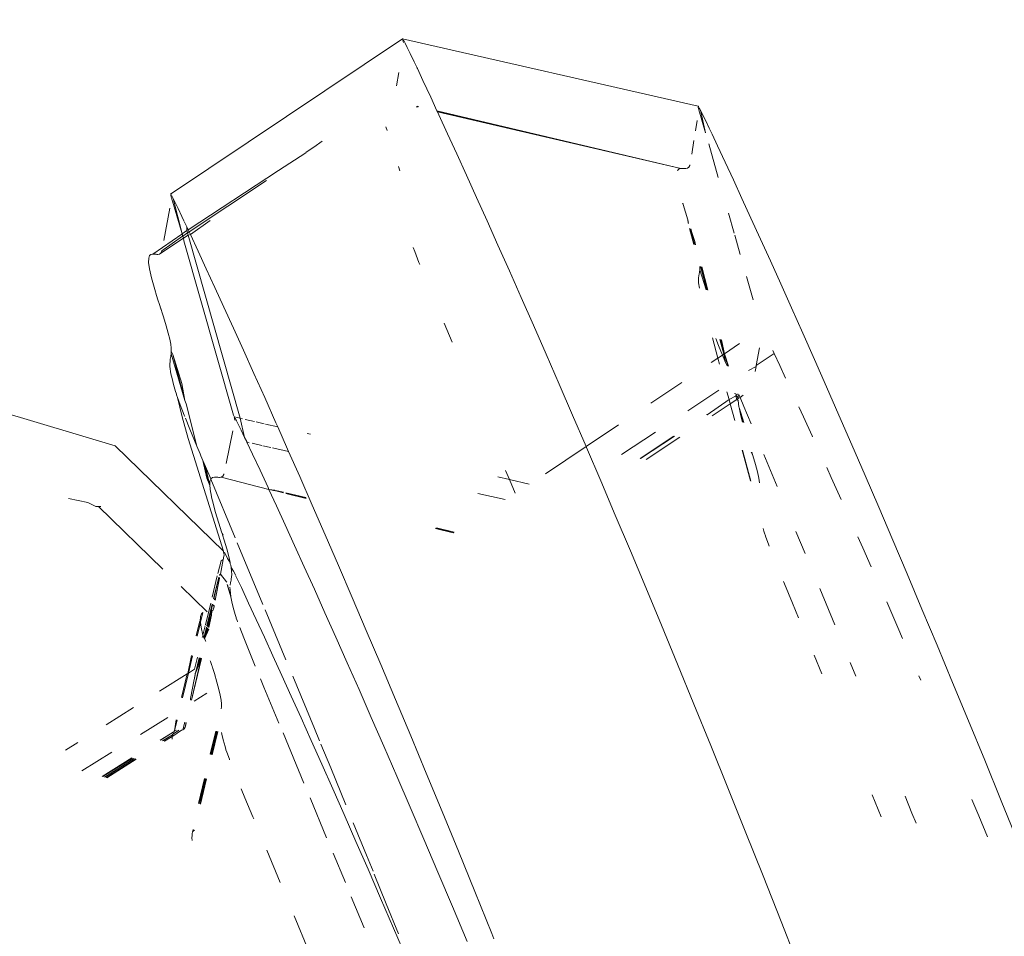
# Model space of a CAD drawing. Header units: millimetres. Extents: x 504675 to 860349, y -23215 to 63575.
# Tile 127 of 177: x 592418 to 592472, y 33422 to 33472. Entities that reach past the tile are written whole.
import ezdxf

# ---------------------------------------------------------------- set-up
doc = ezdxf.new("R2010")
doc.units = ezdxf.units.MM
doc.header["$LTSCALE"] = 10
doc.header["$PDMODE"] = 35
doc.header["$PDSIZE"] = -1000
doc.linetypes.add('LEVEL-F-OVERALL LAYOUT$0$HIDDEN', pattern=[0.375, 0.25, -0.125])
doc.layers.get('0').update_dxf_attribs({"linetype": 'CONTINUOUS'})
doc.layers.get('Defpoints').update_dxf_attribs({"color": 253, "linetype": 'CONTINUOUS'})
for name, color, linetype, lineweight in [('ARCH', 8, 'CONTINUOUS', 0), ('DIM', 8, 'CONTINUOUS', 15), ('furniture', 8, 'CONTINUOUS', 5), ('LEVEL - C OVERALL LAYOUT$0$A-EQPM', 8, 'CONTINUOUS', 5)]:
    doc.layers.add(name, color=color, linetype=linetype, lineweight=lineweight)
doc.layers.add('LEVEL-F-OVERALL LAYOUT$0$DASH1L', color=8, linetype='LEVEL-F-OVERALL LAYOUT$0$HIDDEN')
doc.styles.get("Standard").update_dxf_attribs({"font": 'verdana.ttf'})
doc.dimstyles.new('LBF 50', dxfattribs={"dimscale": 25, "dimtxt": 1.75, "dimasz": 1.75, "dimexe": 1, "dimexo": 1, "dimgap": 1, "dimtad": 1, "dimdec": 0, "dimrnd": 5, "dimzin": 12, "dimdsep": 46, "dimtxsty": 'Standard', "dimblk": 'CLOSEDBLANK', "dimcen": 0, "dimclrd": 256, "dimclre": 256, "dimclrt": 256, "dimadec": 0, "dimazin": 3, "dimtfac": 1, "dimtdec": 0, "dimtofl": 0, "dimtmove": 0, "dimatfit": 3, "dimldrblk": 'CLOSEDBLANK', "dimfxl": 0.18, "dimtolj": 1, "dimtzin": 0, "dimlwd": -1, "dimlwe": -1, "dimarcsym": 0})

# ---------------------------------------------------------------- blocks, each defined once
blk = doc.blocks.new('LEVEL - C OVERALL LAYOUT$0$Column Cladding - Column Cladding- 1200mm-V38-LEVEL C - PART PLAN 20')
at = {"layer": 'LEVEL - C OVERALL LAYOUT$0$A-EQPM', "color": 253, "lineweight": 5}
for radius, start, end in [(755, 270, 90), (746, 360, 180), (731, 0, 180)]:
    blk.add_arc((0, 0), radius, start, end, dxfattribs=at)
blk = doc.blocks.new('ARCH')
at = {"layer": 'LEVEL-F-OVERALL LAYOUT$0$DASH1L'}
h = blk.add_hatch(dxfattribs=at)
h.set_pattern_fill('ANGLE', color=8, scale=10, angle=352.0664)
h.set_pattern_definition([(352.0664444, (-404119.055, 373340.98), (9.6410197, 69.1814516), [50.8, -19.05]), (82.0664444, (-404119.055, 373340.98), (-69.1814516, 9.6410197), [50.8, -19.05])])
edge = h.paths.add_edge_path(flags=16)
edge.add_line((572074.712, 35847.062), (602196.904, 29528.217))
edge.add_line((602196.904, 29528.217), (599472.63, 39352.005))
edge.add_arc((597545.364, 38817.547), 2000, 15.499436, 89.998351)
edge.add_line((597545.422, 40817.547), (573256.113, 40817.547))
edge.add_arc((576210.344, 22394.182), 18658.72, 99.1099624, 106.6903327)
edge.add_line((570851.58, 40266.829), (572074.712, 35847.062))
h.paths.add_polyline_path([(583373.777, 40815.973), (583374.097, 40875.042), (586424.097, 40859.112), (586423.937, 40815.973)], flags=16)
h.paths.add_polyline_path([(600840.891, 34605.132), (600792.778, 34591.523), (599497.965, 39260.646), (599546.078, 39274.255)])
h.paths.add_polyline_path([(587210.4, 32671.778), (587194.965, 32598.383), (582692.955, 33542.787), (582708.389, 33616.182)])
edge = h.paths.add_edge_path()
edge.add_line((572071.73, 35387.893), (601863.317, 29138.4))
edge.add_arc((601986.5, 29725.619), 600, 258.152638, 375.499436)
edge.add_line((602564.68, 29885.956), (599906.265, 39472.258))
edge.add_arc((597545.364, 38817.547), 2450, 15.499436, 89.998351)
edge.add_line((597545.435, 41267.547), (573220.478, 41267.547))
edge.add_arc((576210.344, 22394.182), 19108.72, 99.0018321, 106.2358191)
edge.add_arc((571035.465, 40164.758), 600, 106.235819, 195.468967)
edge.add_line((570457.2, 40004.728), (571616.648, 35815.082))
edge.add_arc((572194.913, 35975.111), 600, 195.468967, 258.152638)
h.paths.add_polyline_path([(587210.4, 32671.778), (587195.409, 32600.494), (587195.432, 32600.49)])
at = {"layer": 'furniture'}
for p, q in [((592426.543, 33462.523), (592439.179, 33470.987)), ((592439.179, 33470.987), (592439.199, 33470.968)), ((592439.179, 33470.987), (592455.28, 33467.323)), ((592439.189, 33470.92), (592439.199, 33470.968)), ((592439.205, 33470.864), (592439.189, 33470.92)), ((592439.189, 33470.92), (592439.244, 33470.894)), ((592439.213, 33470.834), (592439.205, 33470.864)), ((592439.226, 33470.786), (592439.213, 33470.834)), ((592439.244, 33470.894), (592439.321, 33470.749)), ((592439.321, 33470.749), (592439.438, 33470.517)), ((592439.438, 33470.517), (592439.601, 33470.181)), ((592439.601, 33470.181), (592439.815, 33469.732)), ((592439.815, 33469.732), (592439.951, 33469.444)), ((592439.963, 33469.418), (592439.987, 33469.367)), ((592438.852, 33468.425), (592438.97, 33469.153)), ((592440.289, 33468.723), (592439.987, 33469.367)), ((592440.289, 33468.723), (592440.711, 33467.814)), ((592440.711, 33467.814), (592441.054, 33467.072)), ((592439.919, 33467.29), (592440, 33467.271)), ((592439.948, 33467.309), (592440.027, 33467.291)), ((592439.971, 33467.324), (592440.047, 33467.307)), ((592455.28, 33467.323), (592455.299, 33467.305)), ((592455.289, 33467.256), (592455.299, 33467.305)), ((592441.054, 33467.072), (592441.065, 33467.049)), ((592441.054, 33467.072), (592454.346, 33463.928)), ((592454.346, 33463.928), (592441.065, 33467.049)), ((592441.065, 33467.049), (592441.079, 33467.02)), ((592441.079, 33467.02), (592454.346, 33463.928)), ((592441.079, 33467.02), (592441.16, 33466.843)), ((592441.16, 33466.843), (592441.635, 33465.811)), ((592455.304, 33467.2), (592455.289, 33467.256)), ((592455.289, 33467.256), (592455.342, 33467.234)), ((592455.313, 33467.17), (592455.304, 33467.2)), ((592455.326, 33467.121), (592455.313, 33467.17)), ((592455.326, 33467.121), (592455.687, 33465.87)), ((592455.342, 33467.234), (592455.416, 33467.095)), ((592455.416, 33467.095), (592455.528, 33466.875)), ((592455.416, 33467.095), (592455.687, 33465.87)), ((592455.528, 33466.875), (592455.683, 33466.557)), ((592438.332, 33465.996), (592438.274, 33466.201)), ((592455.143, 33465.985), (592455.236, 33466.542)), ((592455.683, 33466.557), (592455.887, 33466.129)), ((592441.635, 33465.811), (592442.134, 33464.72)), ((592456.044, 33465.795), (592455.887, 33466.129)), ((592456.341, 33465.161), (592456.044, 33465.795)), ((592434.344, 33465.089), (592434.791, 33465.406)), ((592454.931, 33464.712), (592455.053, 33465.447)), ((592455.859, 33465.268), (592456.381, 33463.441)), ((592456.341, 33465.161), (592456.758, 33464.265)), ((592432.425, 33463.822), (592433.912, 33464.783)), ((592433.912, 33464.783), (592433.924, 33464.818)), ((592433.924, 33464.818), (592434.344, 33465.089)), ((592442.134, 33464.72), (592442.659, 33463.567)), ((592454.776, 33463.992), (592454.826, 33464.096)), ((592454.826, 33464.096), (592454.834, 33464.131)), ((592456.758, 33464.265), (592457.201, 33463.309)), ((592427.498, 33460.588), (592432.425, 33463.822)), ((592439.029, 33463.791), (592438.951, 33464.041)), ((592442.659, 33463.567), (592443.207, 33462.355)), ((592454.165, 33463.797), (592454.174, 33463.827)), ((592454.174, 33463.827), (592454.249, 33463.902)), ((592454.249, 33463.902), (592454.346, 33463.928)), ((592454.346, 33463.928), (592454.455, 33463.927)), ((592454.455, 33463.927), (592454.49, 33463.925)), ((592454.49, 33463.925), (592454.521, 33463.922)), ((592454.521, 33463.922), (592454.569, 33463.919)), ((592454.569, 33463.919), (592454.617, 33463.92)), ((592454.617, 33463.92), (592454.704, 33463.939)), ((592454.704, 33463.939), (592454.776, 33463.992)), ((592427.551, 33460.475), (592431.767, 33463.264)), ((592457.201, 33463.309), (592457.669, 33462.294)), ((592426.543, 33462.523), (592426.562, 33462.505)), ((592426.551, 33462.457), (592426.562, 33462.505)), ((592426.567, 33462.402), (592426.551, 33462.457)), ((592426.551, 33462.457), (592426.606, 33462.432)), ((592426.575, 33462.372), (592426.567, 33462.402)), ((592426.588, 33462.324), (592426.575, 33462.372)), ((592426.588, 33462.324), (592427.171, 33460.372)), ((592426.606, 33462.432), (592426.681, 33462.291)), ((592426.681, 33462.291), (592426.794, 33462.067)), ((592427.171, 33460.372), (592426.681, 33462.291)), ((592426.794, 33462.067), (592426.952, 33461.743)), ((592443.207, 33462.355), (592443.78, 33461.083)), ((592454.439, 33462.033), (592454.462, 33461.957)), ((592454.462, 33461.957), (592454.466, 33462.027)), ((592454.721, 33461.133), (592454.462, 33461.957)), ((592457.669, 33462.294), (592458.161, 33461.22)), ((592426.169, 33459.999), (592426.492, 33461.765)), ((592426.952, 33461.743), (592427.16, 33461.308)), ((592456.939, 33461.486), (592457.251, 33460.396)), ((592427.16, 33461.308), (592427.287, 33461.039)), ((592427.322, 33460.964), (592427.302, 33461.005)), ((592427.322, 33460.964), (592427.42, 33460.756)), ((592427.62, 33460.326), (592428.696, 33461.089)), ((592443.78, 33461.083), (592444.377, 33459.751)), ((592454.721, 33461.133), (592454.765, 33460.936)), ((592454.721, 33461.133), (592454.737, 33460.942)), ((592458.161, 33461.22), (592458.677, 33460.086)), ((592425.57, 33459.269), (592427.155, 33460.343)), ((592427.155, 33460.343), (592427.171, 33460.372)), ((592427.171, 33460.372), (592427.433, 33460.545)), ((592427.171, 33460.372), (592427.207, 33460.247)), ((592427.207, 33460.247), (592427.468, 33460.42)), ((592427.242, 33460.125), (592427.503, 33460.298)), ((592427.42, 33460.756), (592427.498, 33460.588)), ((592427.433, 33460.545), (592427.42, 33460.756)), ((592427.433, 33460.545), (592427.498, 33460.588)), ((592427.468, 33460.42), (592427.433, 33460.545)), ((592427.468, 33460.42), (592427.551, 33460.475)), ((592427.503, 33460.298), (592427.468, 33460.42)), ((592427.498, 33460.588), (592427.551, 33460.475)), ((592427.503, 33460.298), (592427.62, 33460.326)), ((592430.33, 33450.321), (592427.503, 33460.298)), ((592427.62, 33460.326), (592427.551, 33460.475)), ((592427.62, 33460.326), (592428.039, 33459.426)), ((592454.816, 33460.652), (592455.051, 33459.794)), ((592454.843, 33460.648), (592455.079, 33459.788)), ((592454.843, 33460.648), (592455.051, 33459.794)), ((592454.946, 33460.447), (592454.878, 33460.643)), ((592455.097, 33459.956), (592454.946, 33460.447)), ((592426.007, 33459.306), (592427.242, 33460.125)), ((592426.067, 33459.438), (592427.185, 33460.233)), ((592427.185, 33460.233), (592427.207, 33460.247)), ((592427.242, 33460.125), (592427.207, 33460.247)), ((592427.255, 33459.991), (592427.242, 33460.125)), ((592427.255, 33459.991), (592429.964, 33450.501)), ((592455.097, 33459.956), (592455.146, 33459.773)), ((592455.097, 33459.956), (592455.113, 33459.781)), ((592457.281, 33460.291), (592457.579, 33459.247)), ((592458.677, 33460.086), (592459.218, 33458.893)), ((592425.394, 33459.18), (592425.471, 33459.249)), ((592425.471, 33459.249), (592425.57, 33459.269)), ((592425.57, 33459.269), (592425.68, 33459.262)), ((592425.68, 33459.262), (592425.711, 33459.258)), ((592425.711, 33459.258), (592425.747, 33459.253)), ((592425.747, 33459.253), (592425.796, 33459.247)), ((592425.796, 33459.247), (592425.844, 33459.245)), ((592425.844, 33459.245), (592425.933, 33459.258)), ((592425.933, 33459.258), (592426.007, 33459.306)), ((592426.007, 33459.306), (592426.058, 33459.404)), ((592426.058, 33459.404), (592426.067, 33459.438)), ((592428.039, 33459.426), (592428.484, 33458.465)), ((592439.841, 33459.398), (592439.755, 33459.627)), ((592440.073, 33458.813), (592439.841, 33459.398)), ((592444.377, 33459.751), (592444.997, 33458.359)), ((592425.343, 33458.808), (592425.348, 33459.04)), ((592425.389, 33458.462), (592425.343, 33458.808)), ((592425.348, 33459.04), (592425.394, 33459.18)), ((592440.123, 33458.69), (592440.073, 33458.813)), ((592459.218, 33458.893), (592459.782, 33457.641)), ((592425.496, 33457.98), (592425.389, 33458.462)), ((592428.484, 33458.465), (592428.954, 33457.445)), ((592444.997, 33458.359), (592445.641, 33456.906)), ((592455.323, 33458.085), (592455.339, 33458.185)), ((592455.343, 33458.211), (592455.348, 33458.238)), ((592455.348, 33458.238), (592455.357, 33458.294)), ((592455.357, 33458.294), (592455.371, 33458.416)), ((592455.371, 33458.416), (592455.376, 33458.558)), ((592455.371, 33458.416), (592455.727, 33457.323)), ((592455.376, 33458.558), (592455.381, 33458.588)), ((592455.41, 33458.582), (592455.756, 33457.317)), ((592455.442, 33458.575), (592455.787, 33457.31)), ((592455.475, 33458.568), (592455.819, 33457.303)), ((592455.787, 33457.31), (592455.475, 33458.568)), ((592425.674, 33457.341), (592425.496, 33457.98)), ((592455.306, 33457.851), (592455.311, 33457.977)), ((592455.311, 33457.701), (592455.306, 33457.851)), ((592455.311, 33457.977), (592455.323, 33458.085)), ((592455.353, 33457.403), (592455.311, 33457.701)), ((592457.923, 33458.041), (592458.284, 33456.776)), ((592459.782, 33457.641), (592460.37, 33456.329)), ((592425.765, 33457.005), (592425.674, 33457.341)), ((592428.954, 33457.445), (592429.448, 33456.365)), ((592425.85, 33456.78), (592425.765, 33457.005)), ((592425.931, 33456.522), (592425.85, 33456.78)), ((592445.641, 33456.906), (592446.307, 33455.393)), ((592426.009, 33456.286), (592425.931, 33456.522)), ((592426.019, 33456.256), (592426.009, 33456.286)), ((592426.019, 33456.256), (592426.04, 33456.193)), ((592426.04, 33456.193), (592426.028, 33456.23)), ((592426.065, 33456.12), (592426.04, 33456.193)), ((592426.155, 33455.841), (592426.065, 33456.12)), ((592429.448, 33456.365), (592429.967, 33455.226)), ((592460.37, 33456.329), (592460.981, 33454.959)), ((592426.304, 33455.354), (592426.155, 33455.841)), ((592441.442, 33455.499), (592441.876, 33454.46)), ((592426.416, 33454.952), (592426.304, 33455.354)), ((592426.494, 33454.624), (592426.416, 33454.952)), ((592429.967, 33455.226), (592430.51, 33454.027)), ((592446.307, 33455.393), (592446.997, 33453.818)), ((592460.981, 33454.959), (592461.615, 33453.528)), ((592426.544, 33454.359), (592426.494, 33454.624)), ((592456.065, 33454.702), (592456.361, 33453.599)), ((592456.398, 33454.28), (592456.242, 33454.664)), ((592456.467, 33454.617), (592456.686, 33453.817)), ((592456.497, 33454.61), (592456.72, 33453.839)), ((592456.686, 33453.817), (592456.497, 33454.61)), ((592456.524, 33454.605), (592456.72, 33453.839)), ((592456.555, 33454.598), (592456.72, 33453.839)), ((592426.57, 33454.147), (592426.544, 33454.359)), ((592426.57, 33454.147), (592426.578, 33453.977)), ((592426.572, 33453.838), (592426.578, 33453.977)), ((592426.668, 33453.796), (592426.578, 33453.977)), ((592430.51, 33454.027), (592431.077, 33452.77)), ((592456.61, 33453.766), (592456.398, 33454.28)), ((592457.542, 33454.39), (592456.72, 33453.839)), ((592458.448, 33453.204), (592458.633, 33454.159)), ((592459.347, 33454.008), (592459.422, 33453.849)), ((592426.502, 33453.291), (592426.508, 33453.414)), ((592426.508, 33453.414), (592426.521, 33453.519)), ((592426.521, 33453.519), (592426.543, 33453.64)), ((592426.543, 33453.64), (592426.547, 33453.667)), ((592426.547, 33453.667), (592426.557, 33453.721)), ((592426.557, 33453.721), (592426.572, 33453.838)), ((592426.572, 33453.838), (592427.323, 33451.3)), ((592427.151, 33452.218), (592426.668, 33453.796)), ((592426.668, 33453.796), (592427.323, 33451.3)), ((592446.997, 33453.818), (592447.709, 33452.184)), ((592456.361, 33453.599), (592455.999, 33453.357)), ((592456.61, 33453.766), (592456.361, 33453.599)), ((592456.361, 33453.599), (592456.452, 33453.261)), ((592456.686, 33453.817), (592456.61, 33453.766)), ((592456.779, 33453.354), (592456.61, 33453.766)), ((592456.72, 33453.839), (592456.686, 33453.817)), ((592456.686, 33453.817), (592456.779, 33453.354)), ((592456.72, 33453.839), (592456.892, 33453.169)), ((592456.72, 33453.839), (592456.931, 33453.161)), ((592456.862, 33453.175), (592456.779, 33453.354)), ((592459.422, 33453.849), (592458.448, 33453.204)), ((592459.422, 33453.849), (592459.726, 33453.203)), ((592461.615, 33453.528), (592462.272, 33452.039)), ((592426.507, 33453.145), (592426.502, 33453.291)), ((592426.561, 33452.749), (592426.507, 33453.145)), ((592458.437, 33453.148), (592458.034, 33452.929)), ((592458.384, 33452.873), (592458.437, 33453.148)), ((592458.437, 33453.148), (592458.448, 33453.204)), ((592459.726, 33453.203), (592460.051, 33452.505)), ((592411.694, 33452.354), (592423.519, 33448.823)), ((592426.617, 33452.485), (592426.561, 33452.749)), ((592426.697, 33452.168), (592426.617, 33452.485)), ((592431.077, 33452.77), (592431.667, 33451.453)), ((592454.386, 33452.276), (592452.703, 33451.149)), ((592426.805, 33451.788), (592426.697, 33452.168)), ((592426.836, 33451.683), (592426.805, 33451.788)), ((592427.323, 33451.3), (592427.151, 33452.218)), ((592447.709, 33452.184), (592448.442, 33450.49)), ((592456.411, 33451.853), (592454.718, 33450.731)), ((592456.855, 33451.761), (592456.968, 33451.339)), ((592462.272, 33452.039), (592462.952, 33450.488)), ((592426.853, 33451.628), (592426.836, 33451.683)), ((592426.861, 33451.601), (592426.853, 33451.628)), ((592426.911, 33451.455), (592426.861, 33451.601)), ((592427.06, 33451.06), (592426.911, 33451.455)), ((592427.178, 33450.408), (592426.911, 33451.455)), ((592427.323, 33451.3), (592427.392, 33451.113)), ((592431.667, 33451.453), (592432.28, 33450.076)), ((592456.968, 33451.339), (592455.77, 33450.513)), ((592457.312, 33451.527), (592456.968, 33451.339)), ((592456.968, 33451.339), (592457.03, 33451.107)), ((592457.392, 33451.347), (592457.03, 33451.107)), ((592457.34, 33451.66), (592457.272, 33451.674)), ((592457.337, 33451.544), (592457.312, 33451.527)), ((592457.357, 33451.596), (592457.337, 33451.544)), ((592457.337, 33451.544), (592457.392, 33451.347)), ((592457.34, 33451.66), (592457.357, 33451.596)), ((592457.426, 33451.642), (592457.357, 33451.596)), ((592457.357, 33451.596), (592457.366, 33451.563)), ((592457.366, 33451.563), (592457.463, 33451.394)), ((592457.42, 33451.366), (592457.392, 33451.347)), ((592457.392, 33451.347), (592457.46, 33451.294)), ((592457.42, 33451.366), (592457.463, 33451.394)), ((592457.46, 33451.294), (592457.42, 33451.366)), ((592457.426, 33451.642), (592457.471, 33451.632)), ((592457.502, 33450.942), (592457.46, 33451.294)), ((592457.463, 33451.394), (592457.468, 33451.533)), ((592457.567, 33451.463), (592457.463, 33451.394)), ((592457.468, 33451.533), (592457.499, 33451.626)), ((592457.567, 33451.463), (592457.499, 33451.626)), ((592457.738, 33451.576), (592457.567, 33451.463)), ((592457.77, 33450.973), (592457.567, 33451.463)), ((592427.288, 33450.484), (592427.06, 33451.06)), ((592427.392, 33451.113), (592427.978, 33448.798)), ((592457.03, 33451.107), (592456.047, 33450.456)), ((592457.03, 33451.107), (592457.273, 33450.202)), ((592457.509, 33450.913), (592457.502, 33450.942)), ((592457.606, 33450.454), (592457.509, 33450.913)), ((592457.509, 33450.913), (592457.765, 33450.1)), ((592458.169, 33450.016), (592457.77, 33450.973)), ((592460.776, 33450.943), (592461.021, 33450.41)), ((592427.499, 33449.216), (592427.178, 33450.408)), ((592427.317, 33450.412), (592427.288, 33450.484)), ((592427.594, 33449.73), (592427.351, 33450.329)), ((592430.025, 33450.378), (592429.964, 33450.501)), ((592430.006, 33450.395), (592430.025, 33450.378)), ((592430.33, 33450.321), (592430.006, 33450.395)), ((592430.014, 33450.331), (592430.025, 33450.378)), ((592430.028, 33450.277), (592430.014, 33450.331)), ((592430.014, 33450.331), (592430.067, 33450.31)), ((592430.028, 33450.277), (592430.067, 33450.31)), ((592430.037, 33450.246), (592430.028, 33450.277)), ((592430.049, 33450.197), (592430.037, 33450.246)), ((592430.067, 33450.31), (592430.137, 33450.179)), ((592430.137, 33450.179), (592430.241, 33449.973)), ((592430.46, 33450.292), (592430.33, 33450.321)), ((592430.575, 33449.282), (592430.33, 33450.321)), ((592431.119, 33450.142), (592430.595, 33450.261)), ((592431.635, 33450.024), (592431.207, 33450.122)), ((592448.442, 33450.49), (592449.175, 33448.786)), ((592455.77, 33450.513), (592455.73, 33450.522)), ((592457.696, 33450.114), (592457.606, 33450.454)), ((592457.606, 33450.454), (592457.727, 33450.108)), ((592461.021, 33450.41), (592461.501, 33449.365)), ((592462.952, 33450.488), (592463.653, 33448.879)), ((592427.978, 33448.798), (592427.594, 33449.73)), ((592429.564, 33447.86), (592429.938, 33449.634)), ((592430.241, 33449.973), (592430.385, 33449.679)), ((592430.385, 33449.679), (592430.575, 33449.282)), ((592432.378, 33449.855), (592431.703, 33450.009)), ((592432.28, 33450.076), (592432.378, 33449.855)), ((592432.378, 33449.855), (592432.917, 33448.64)), ((592450.949, 33449.974), (592449.175, 33448.786)), ((592429.431, 33443.077), (592427.499, 33449.216)), ((592430.575, 33449.282), (592430.685, 33449.05)), ((592430.685, 33449.05), (592430.698, 33449.021)), ((592434.162, 33449.449), (592433.975, 33449.492)), ((592452.953, 33449.562), (592451.113, 33448.343)), ((592453.963, 33449.354), (592452.121, 33448.137)), ((592452.147, 33448.131), (592453.996, 33449.347)), ((592454.284, 33449.288), (592452.447, 33448.07)), ((592461.501, 33449.365), (592461.521, 33449.321)), ((592429.431, 33443.077), (592423.519, 33448.823)), ((592427.978, 33448.798), (592428.151, 33448.381)), ((592430.828, 33448.993), (592430.698, 33449.021)), ((592430.698, 33449.021), (592431.005, 33448.368)), ((592431.504, 33448.842), (592430.98, 33448.959)), ((592431.998, 33448.733), (592431.572, 33448.827)), ((592432.972, 33448.516), (592432.088, 33448.712)), ((592432.917, 33448.64), (592432.972, 33448.516)), ((592432.972, 33448.516), (592433.576, 33447.145)), ((592449.175, 33448.786), (592446.963, 33447.304)), ((592449.175, 33448.786), (592449.198, 33448.734)), ((592449.198, 33448.734), (592449.974, 33446.919)), ((592457.683, 33448.588), (592458.133, 33446.909)), ((592457.708, 33448.583), (592458.159, 33446.903)), ((592463.653, 33448.879), (592464.376, 33447.211)), ((592428.163, 33448.336), (592428.151, 33448.381)), ((592428.192, 33448.281), (592428.163, 33448.336)), ((592428.192, 33448.281), (592428.299, 33448.025)), ((592428.439, 33447.688), (592428.299, 33448.025)), ((592428.676, 33446.659), (592428.299, 33448.025)), ((592428.299, 33448.025), (592428.509, 33447.069)), ((592431.005, 33448.368), (592431.415, 33447.489)), ((592458.178, 33448.486), (592458.255, 33448.299)), ((592458.206, 33448.48), (592458.255, 33448.299)), ((592458.403, 33447.806), (592458.255, 33448.299)), ((592458.868, 33448.344), (592459.591, 33446.611)), ((592428.737, 33447.032), (592428.439, 33447.688)), ((592428.676, 33446.659), (592428.439, 33447.688)), ((592431.415, 33447.489), (592431.848, 33446.554)), ((592444.999, 33446.983), (592444.793, 33447.475)), ((592458.512, 33447.398), (592458.403, 33447.806)), ((592462.286, 33447.641), (592462.53, 33447.103)), ((592428.509, 33447.069), (592428.676, 33446.659)), ((592428.676, 33446.659), (592428.686, 33446.892)), ((592428.686, 33446.892), (592428.725, 33447)), ((592428.725, 33447), (592428.737, 33447.032)), ((592430.057, 33443.812), (592428.725, 33447)), ((592428.737, 33447.032), (592428.819, 33447.102)), ((592428.819, 33447.102), (592428.923, 33447.122)), ((592428.923, 33447.122), (592429.038, 33447.116)), ((592429.038, 33447.116), (592429.082, 33447.111)), ((592429.108, 33447.108), (592429.038, 33447.116)), ((592429.082, 33447.111), (592429.108, 33447.108)), ((592429.108, 33447.108), (592429.159, 33447.103)), ((592429.159, 33447.103), (592429.209, 33447.101)), ((592429.209, 33447.101), (592429.303, 33447.115)), ((592429.303, 33447.115), (592429.381, 33447.164)), ((592431.897, 33446.448), (592429.303, 33447.115)), ((592429.381, 33447.164), (592429.436, 33447.262)), ((592429.436, 33447.262), (592429.446, 33447.297)), ((592433.576, 33447.145), (592434.258, 33445.59)), ((592444.999, 33446.983), (592444.37, 33447.126)), ((592446.077, 33446.737), (592444.999, 33446.983)), ((592445.306, 33446.244), (592444.999, 33446.983)), ((592449.974, 33446.919), (592450.771, 33445.043)), ((592458.589, 33447.064), (592458.512, 33447.398)), ((592458.633, 33446.806), (592458.589, 33447.064)), ((592462.53, 33447.103), (592463.074, 33445.899)), ((592464.376, 33447.211), (592465.12, 33445.481)), ((592428.717, 33446.313), (592428.676, 33446.659)), ((592431.848, 33446.554), (592431.897, 33446.448)), ((592431.897, 33446.448), (592432.306, 33445.561)), ((592432.228, 33446.399), (592431.897, 33446.448)), ((592432.237, 33446.371), (592431.897, 33446.448)), ((592432.683, 33446.294), (592432.258, 33446.392)), ((592432.691, 33446.266), (592432.266, 33446.365)), ((592420.973, 33445.957), (592422.022, 33445.729)), ((592428.726, 33446.271), (592428.717, 33446.313)), ((592428.785, 33445.955), (592428.726, 33446.271)), ((592428.819, 33445.831), (592428.785, 33445.955)), ((592428.991, 33445.192), (592428.819, 33445.831)), ((592433.914, 33446.008), (592432.816, 33446.263)), ((592433.921, 33445.983), (592432.816, 33446.263)), ((592433.921, 33445.983), (592432.824, 33446.235)), ((592433.929, 33445.956), (592432.824, 33446.235)), ((592444.762, 33445.896), (592443.281, 33446.225)), ((592422.022, 33445.729), (592422.467, 33445.514)), ((592422.467, 33445.514), (592422.577, 33445.517)), ((592422.577, 33445.517), (592422.613, 33445.516)), ((592422.613, 33445.516), (592426.123, 33442.113)), ((592422.613, 33445.516), (592422.643, 33445.514)), ((592422.643, 33445.514), (592422.693, 33445.513)), ((592422.693, 33445.513), (592422.741, 33445.516)), ((592432.306, 33445.561), (592432.788, 33444.511)), ((592434.258, 33445.59), (592434.961, 33443.975)), ((592465.12, 33445.481), (592465.886, 33443.693)), ((592429.244, 33444.374), (592428.991, 33445.192)), ((592450.771, 33445.043), (592451.589, 33443.104)), ((592429.32, 33444.14), (592429.244, 33444.374)), ((592432.788, 33444.511), (592433.294, 33443.403)), ((592441.938, 33444.09), (592440.969, 33444.315)), ((592441.938, 33444.09), (592440.997, 33444.338)), ((592441.999, 33444.128), (592441.019, 33444.356)), ((592441.938, 33444.09), (592441.019, 33444.356)), ((592458.829, 33444.323), (592458.87, 33444.169)), ((592429.32, 33444.14), (592429.351, 33444.046)), ((592429.351, 33444.046), (592429.339, 33444.083)), ((592429.375, 33443.972), (592429.351, 33444.046)), ((592429.403, 33443.966), (592429.351, 33444.046)), ((592429.375, 33443.972), (592429.464, 33443.693)), ((592429.611, 33443.204), (592429.464, 33443.693)), ((592434.961, 33443.975), (592435.686, 33442.301)), ((592441.977, 33444.114), (592441.938, 33444.09)), ((592458.901, 33444.064), (592458.87, 33444.169)), ((592458.917, 33444.009), (592458.901, 33444.064)), ((592458.926, 33443.981), (592458.917, 33444.009)), ((592458.972, 33443.844), (592458.926, 33443.981)), ((592459.113, 33443.464), (592458.972, 33443.844)), ((592460.611, 33444.164), (592461.112, 33442.963)), ((592463.986, 33443.862), (592464.248, 33443.276)), ((592465.886, 33443.693), (592466.672, 33441.844)), ((592429.719, 33442.8), (592429.611, 33443.204)), ((592431.574, 33440.176), (592430.172, 33443.538)), ((592433.294, 33443.403), (592433.823, 33442.237)), ((592459.156, 33443.356), (592459.113, 33443.464)), ((592464.248, 33443.276), (592464.708, 33442.239)), ((592429.253, 33441.832), (592429.408, 33442.631)), ((592429.408, 33442.631), (592429.296, 33442.563)), ((592429.408, 33442.631), (592429.421, 33442.694)), ((592429.415, 33442.663), (592429.408, 33442.631)), ((592429.426, 33442.722), (592429.415, 33442.663)), ((592429.421, 33442.694), (592429.415, 33442.663)), ((592429.42, 33443.03), (592429.431, 33443.077)), ((592429.434, 33442.977), (592429.42, 33443.03)), ((592429.42, 33443.03), (592429.471, 33443.011)), ((592429.426, 33442.722), (592429.421, 33442.694)), ((592429.426, 33442.722), (592429.444, 33442.813)), ((592429.431, 33442.748), (592429.426, 33442.722)), ((592429.471, 33443.011), (592429.434, 33442.977)), ((592429.442, 33442.948), (592429.434, 33442.977)), ((592429.454, 33442.9), (592429.442, 33442.948)), ((592429.444, 33442.813), (592429.456, 33442.874)), ((592429.45, 33442.844), (592429.444, 33442.813)), ((592429.454, 33442.9), (592429.45, 33442.844)), ((592429.456, 33442.874), (592429.45, 33442.844)), ((592429.454, 33442.9), (592429.456, 33442.874)), ((592429.471, 33443.011), (592429.541, 33442.883)), ((592429.541, 33442.883), (592429.643, 33442.681)), ((592429.643, 33442.681), (592429.794, 33442.471)), ((592429.794, 33442.471), (592429.719, 33442.8)), ((592451.589, 33443.104), (592452.427, 33441.107)), ((592429.116, 33441.873), (592429.296, 33442.563)), ((592429.794, 33442.471), (592429.786, 33442.39)), ((592429.786, 33442.39), (592429.821, 33442.316)), ((592429.821, 33442.316), (592429.841, 33442.205)), ((592429.864, 33441.992), (592429.841, 33442.205)), ((592429.841, 33442.205), (592429.974, 33441.998)), ((592433.823, 33442.237), (592434.375, 33441.014)), ((592435.686, 33442.301), (592436.433, 33440.567)), ((592429.085, 33441.745), (592428.8, 33440.574)), ((592429.163, 33441.677), (592428.877, 33440.5)), ((592429.163, 33441.677), (592428.896, 33440.482)), ((592428.995, 33440.507), (592429.21, 33441.611)), ((592429.183, 33441.659), (592429.21, 33441.611)), ((592429.253, 33441.832), (592429.193, 33441.799)), ((592429.202, 33441.642), (592429.21, 33441.611)), ((592429.253, 33441.832), (592429.211, 33441.781)), ((592429.253, 33441.832), (592429.231, 33441.762)), ((592429.587, 33441.418), (592429.253, 33441.832)), ((592429.831, 33441.509), (592429.842, 33441.564)), ((592429.842, 33441.564), (592429.86, 33441.682)), ((592429.86, 33441.682), (592429.869, 33441.821)), ((592429.869, 33441.821), (592429.864, 33441.992)), ((592429.974, 33441.998), (592430.086, 33441.762)), ((592430.103, 33441.725), (592430.396, 33441.102)), ((592466.672, 33441.844), (592467.478, 33439.935)), ((592427.11, 33441.157), (592428.54, 33439.773)), ((592429.61, 33441.396), (592429.587, 33441.418)), ((592429.826, 33440.59), (592429.626, 33441.273)), ((592429.826, 33440.59), (592429.648, 33441.253)), ((592429.778, 33440.986), (592429.776, 33441.133)), ((592429.826, 33440.59), (592429.778, 33440.986)), ((592429.783, 33441.229), (592429.785, 33441.255)), ((592429.785, 33441.255), (592429.8, 33441.361)), ((592429.8, 33441.361), (592429.82, 33441.458)), ((592429.825, 33441.483), (592429.831, 33441.509)), ((592430.396, 33441.102), (592430.791, 33440.257)), ((592434.375, 33441.014), (592434.95, 33439.733)), ((592452.427, 33441.107), (592453.284, 33439.049)), ((592459.985, 33441.307), (592459.93, 33441.441)), ((592460.423, 33440.248), (592459.985, 33441.307)), ((592461.91, 33441.046), (592462.731, 33439.069)), ((592428.995, 33440.507), (592428.896, 33440.482)), ((592428.987, 33440.464), (592428.916, 33440.462)), ((592428.987, 33440.464), (592428.938, 33440.441)), ((592428.987, 33440.464), (592428.957, 33440.423)), ((592428.995, 33440.507), (592428.987, 33440.464)), ((592429.88, 33440.327), (592429.826, 33440.59)), ((592436.433, 33440.567), (592437.2, 33438.774)), ((592428.724, 33440.262), (592428.437, 33439.079)), ((592428.803, 33440.196), (592428.516, 33439.014)), ((592428.536, 33438.997), (592428.803, 33440.196)), ((592428.823, 33440.179), (592428.759, 33439.794)), ((592428.823, 33440.179), (592428.905, 33440.109)), ((592428.833, 33439.848), (592428.885, 33439.95)), ((592428.843, 33440.161), (592428.885, 33440.126)), ((592428.885, 33440.126), (592428.913, 33440.083)), ((592428.885, 33439.95), (592428.898, 33440.003)), ((592428.903, 33440.031), (592428.898, 33440.003)), ((592428.908, 33440.057), (592428.903, 33440.031)), ((592428.905, 33440.109), (592428.908, 33440.057)), ((592428.913, 33440.083), (592428.908, 33440.057)), ((592429.88, 33440.327), (592429.957, 33440.009)), ((592430.061, 33439.63), (592429.957, 33440.009)), ((592430.791, 33440.257), (592431.209, 33439.356)), ((592460.751, 33439.461), (592460.423, 33440.248)), ((592465.557, 33440.318), (592466.167, 33438.93)), ((592467.478, 33439.935), (592468.304, 33437.966)), ((592428.174, 33439.458), (592428.142, 33439.324)), ((592428.169, 33439.302), (592428.174, 33439.458)), ((592428.177, 33439.525), (592428.174, 33439.458)), ((592428.177, 33439.525), (592428.225, 33439.668)), ((592428.302, 33439.743), (592428.192, 33439.283)), ((592428.225, 33439.668), (592428.302, 33439.743)), ((592428.759, 33439.794), (592428.536, 33438.997)), ((592428.759, 33439.794), (592428.557, 33438.979)), ((592428.768, 33439.595), (592428.557, 33438.979)), ((592428.768, 33439.595), (592428.58, 33438.96)), ((592428.768, 33439.595), (592428.6, 33438.944)), ((592428.768, 33439.595), (592428.62, 33438.927)), ((592428.759, 33439.794), (592428.786, 33439.814)), ((592428.786, 33439.814), (592428.768, 33439.595)), ((592428.786, 33439.814), (592428.833, 33439.848)), ((592430.092, 33439.525), (592430.061, 33439.63)), ((592430.108, 33439.471), (592430.092, 33439.525)), ((592430.116, 33439.443), (592430.108, 33439.471)), ((592430.163, 33439.305), (592430.116, 33439.443)), ((592431.691, 33439.897), (592432.826, 33437.173)), ((592434.95, 33439.733), (592435.547, 33438.394)), ((592428.134, 33439.29), (592427.938, 33438.469)), ((592428.172, 33439.198), (592427.993, 33438.453)), ((592428.161, 33439.265), (592428.172, 33439.198)), ((592428.183, 33439.244), (592428.172, 33439.198)), ((592428.209, 33438.955), (592428.172, 33439.198)), ((592428.3, 33438.518), (592428.209, 33438.955)), ((592428.421, 33439.016), (592428.3, 33438.518)), ((592428.498, 33438.942), (592428.354, 33438.349)), ((592428.517, 33438.924), (592428.354, 33438.349)), ((592428.517, 33438.924), (592428.379, 33438.342)), ((592428.537, 33438.905), (592428.379, 33438.342)), ((592428.557, 33438.886), (592428.379, 33438.342)), ((592428.577, 33438.867), (592428.379, 33438.342)), ((592428.595, 33438.849), (592428.379, 33438.342)), ((592428.517, 33438.924), (592428.391, 33438.317)), ((592428.537, 33438.905), (592428.391, 33438.317)), ((592428.557, 33438.886), (592428.391, 33438.317)), ((592428.577, 33438.867), (592428.391, 33438.317)), ((592428.595, 33438.849), (592428.391, 33438.317)), ((592430.186, 33439.242), (592430.163, 33439.305)), ((592430.523, 33438.37), (592430.306, 33438.922)), ((592431.209, 33439.356), (592431.651, 33438.399)), ((592453.284, 33439.049), (592454.161, 33436.929)), ((592466.167, 33438.93), (592466.425, 33438.338)), ((592428.307, 33438.486), (592428.266, 33438.375)), ((592428.307, 33438.486), (592428.3, 33438.518)), ((592428.354, 33438.349), (592428.307, 33438.486)), ((592428.614, 33438.832), (592428.379, 33438.342)), ((592428.379, 33438.342), (592428.402, 33438.293)), ((592428.614, 33438.832), (592428.391, 33438.317)), ((592428.457, 33438.171), (592428.391, 33438.317)), ((592430.816, 33437.646), (592430.523, 33438.37)), ((592431.651, 33438.399), (592432.116, 33437.387)), ((592435.547, 33438.394), (592436.167, 33436.997)), ((592437.2, 33438.774), (592437.988, 33436.921)), ((592428.402, 33438.293), (592428.446, 33438.194)), ((592468.304, 33437.966), (592469.15, 33435.938)), ((592427.682, 33437.401), (592427.483, 33436.424)), ((592427.738, 33437.386), (592427.512, 33436.442)), ((592428.2, 33437.253), (592427.67, 33434.966)), ((592428.225, 33437.246), (592427.67, 33434.966)), ((592428.006, 33437.309), (592427.847, 33436.652)), ((592428.095, 33437.283), (592427.891, 33436.444)), ((592428.121, 33437.276), (592427.891, 33436.444)), ((592428.146, 33437.269), (592427.891, 33436.444)), ((592428.175, 33437.26), (592427.891, 33436.444)), ((592428.2, 33437.253), (592427.891, 33436.444)), ((592431.154, 33436.823), (592430.816, 33437.646)), ((592432.116, 33437.387), (592432.604, 33436.319)), ((592462.022, 33436.409), (592461.601, 33437.418)), ((592428.714, 33437.077), (592428.704, 33437.108)), ((592428.787, 33436.851), (592428.714, 33437.077)), ((592428.797, 33436.822), (592428.787, 33436.851)), ((592428.817, 33436.761), (592428.805, 33436.797)), ((592428.84, 33436.69), (592428.817, 33436.761)), ((592436.167, 33436.997), (592436.809, 33435.543)), ((592437.988, 33436.921), (592438.796, 33435.007)), ((592454.161, 33436.929), (592455.057, 33434.747)), ((592463.881, 33436.286), (592463.573, 33437.031)), ((592427.443, 33436.399), (592425.942, 33435.458)), ((592427.443, 33436.399), (592427.136, 33435.118)), ((592427.512, 33436.442), (592427.191, 33435.102)), ((592427.483, 33436.424), (592427.443, 33436.399)), ((592427.512, 33436.442), (592427.483, 33436.424)), ((592427.847, 33436.652), (592427.512, 33436.442)), ((592427.842, 33436.174), (592427.828, 33436.102)), ((592427.848, 33436.207), (592427.835, 33436.139)), ((592427.842, 33436.174), (592427.835, 33436.139)), ((592427.854, 33436.238), (592427.842, 33436.174)), ((592427.848, 33436.207), (592427.842, 33436.174)), ((592427.859, 33436.268), (592427.848, 33436.207)), ((592427.854, 33436.238), (592427.848, 33436.207)), ((592427.865, 33436.295), (592427.854, 33436.238)), ((592427.859, 33436.268), (592427.854, 33436.238)), ((592427.872, 33436.332), (592427.859, 33436.268)), ((592427.865, 33436.295), (592427.859, 33436.268)), ((592427.878, 33436.363), (592427.865, 33436.295)), ((592427.872, 33436.332), (592427.865, 33436.295)), ((592427.882, 33436.39), (592427.872, 33436.332)), ((592427.878, 33436.363), (592427.872, 33436.332)), ((592427.887, 33436.416), (592427.878, 33436.363)), ((592427.882, 33436.39), (592427.878, 33436.363)), ((592427.891, 33436.444), (592427.882, 33436.39)), ((592427.887, 33436.416), (592427.882, 33436.39)), ((592427.891, 33436.444), (592427.887, 33436.416)), ((592428.925, 33436.42), (592428.84, 33436.69)), ((592429.065, 33435.949), (592428.925, 33436.42)), ((592432.604, 33436.319), (592433.115, 33435.195)), ((592433.198, 33436.28), (592434.384, 33433.42)), ((592467.312, 33436.298), (592467.419, 33436.052)), ((592427.631, 33435.059), (592427.828, 33436.102)), ((592427.835, 33436.139), (592427.828, 33436.102)), ((592429.169, 33435.558), (592429.065, 33435.949)), ((592431.625, 33435.685), (592431.443, 33436.125)), ((592431.625, 33435.685), (592432.445, 33433.714)), ((592469.15, 33435.938), (592470.014, 33433.848)), ((592428.506, 33435.346), (592427.824, 33434.922)), ((592429.242, 33435.238), (592429.169, 33435.558)), ((592429.287, 33434.979), (592429.242, 33435.238)), ((592433.115, 33435.195), (592433.648, 33434.015)), ((592436.809, 33435.543), (592437.473, 33434.031)), ((592424.516, 33434.563), (592423.027, 33433.63)), ((592427.619, 33434.981), (592427.631, 33435.059)), ((592427.631, 33435.059), (592427.645, 33434.973)), ((592429.31, 33434.77), (592429.287, 33434.979)), ((592429.315, 33434.602), (592429.292, 33434.504)), ((592429.315, 33434.602), (592429.31, 33434.77)), ((592438.796, 33435.007), (592439.623, 33433.035)), ((592455.057, 33434.747), (592455.971, 33432.504)), ((592426.389, 33434.032), (592424.892, 33433.103)), ((592433.648, 33434.015), (592434.203, 33432.779)), ((592437.473, 33434.031), (592438.158, 33432.461)), ((592426.845, 33433.902), (592426.76, 33433.302)), ((592426.76, 33433.302), (592426.871, 33433.895)), ((592426.9, 33433.887), (592426.76, 33433.302)), ((592427.313, 33433.769), (592427.213, 33433.353)), ((592427.286, 33433.407), (592427.337, 33433.509)), ((592427.352, 33433.574), (592427.337, 33433.509)), ((592427.337, 33433.509), (592427.346, 33433.544)), ((592427.357, 33433.602), (592427.346, 33433.544)), ((592427.352, 33433.574), (592427.346, 33433.544)), ((592427.363, 33433.633), (592427.352, 33433.574)), ((592427.357, 33433.602), (592427.352, 33433.574)), ((592427.368, 33433.663), (592427.357, 33433.602)), ((592427.363, 33433.633), (592427.357, 33433.602)), ((592427.375, 33433.698), (592427.363, 33433.633)), ((592427.368, 33433.663), (592427.363, 33433.633)), ((592427.38, 33433.724), (592427.368, 33433.663)), ((592427.375, 33433.698), (592427.368, 33433.663)), ((592427.386, 33433.749), (592427.375, 33433.698)), ((592427.38, 33433.724), (592427.375, 33433.698)), ((592427.386, 33433.749), (592427.38, 33433.724)), ((592470.014, 33433.848), (592470.898, 33431.697)), ((592426.684, 33433.227), (592425.963, 33432.8)), ((592426.684, 33433.227), (592425.998, 33432.79)), ((592426.637, 33433.084), (592426.091, 33432.764)), ((592426.634, 33432.998), (592426.182, 33432.738)), ((592426.634, 33432.998), (592426.21, 33432.731)), ((592426.63, 33432.854), (592426.634, 33432.998)), ((592426.634, 33432.998), (592426.675, 33433.048)), ((592426.668, 33433.019), (592426.634, 33432.998)), ((592426.637, 33433.084), (592426.647, 33433.113)), ((592426.675, 33433.048), (592426.637, 33433.084)), ((592426.647, 33433.113), (592426.697, 33433.145)), ((592426.647, 33433.113), (592426.675, 33433.048)), ((592427.126, 33433.332), (592426.668, 33433.019)), ((592426.675, 33433.048), (592426.668, 33433.019)), ((592426.72, 33433.245), (592426.684, 33433.227)), ((592426.697, 33433.145), (592426.684, 33433.227)), ((592426.995, 33433.333), (592426.697, 33433.145)), ((592426.72, 33433.245), (592426.76, 33433.302)), ((592426.76, 33433.302), (592426.857, 33433.331)), ((592427.126, 33433.332), (592427.213, 33433.353)), ((592427.213, 33433.353), (592427.286, 33433.407)), ((592429.003, 33433.29), (592428.703, 33432.026)), ((592429.038, 33433.28), (592428.738, 33432.016)), ((592428.777, 33432.005), (592429.038, 33433.28)), ((592429.077, 33433.269), (592428.777, 33432.005)), ((592428.812, 33431.995), (592429.077, 33433.269)), ((592429.111, 33433.259), (592428.812, 33431.995)), ((592429.331, 33433.124), (592429.315, 33433.202)), ((592429.405, 33432.816), (592429.331, 33433.124)), ((592433.805, 33430.454), (592432.666, 33433.184)), ((592434.659, 33432.755), (592434.384, 33433.42)), ((592439.623, 33433.035), (592440.47, 33431.002)), ((592421.477, 33432.658), (592420.81, 33432.239)), ((592429.505, 33432.449), (592429.405, 33432.816)), ((592429.534, 33432.348), (592429.505, 33432.449)), ((592434.203, 33432.779), (592434.78, 33431.488)), ((592435.263, 33431.29), (592434.73, 33432.582)), ((592438.158, 33432.461), (592438.864, 33430.833)), ((592455.971, 33432.504), (592456.902, 33430.202)), ((592423.332, 33432.135), (592421.71, 33431.129)), ((592429.55, 33432.295), (592429.534, 33432.348)), ((592429.558, 33432.269), (592429.55, 33432.295)), ((592429.603, 33432.133), (592429.558, 33432.269)), ((592429.74, 33431.763), (592429.603, 33432.133)), ((592424.42, 33431.829), (592422.814, 33430.819)), ((592422.849, 33430.809), (592424.42, 33431.829)), ((592424.455, 33431.82), (592422.849, 33430.809)), ((592424.548, 33431.793), (592422.942, 33430.783)), ((592424.639, 33431.768), (592423.033, 33430.758)), ((592424.666, 33431.76), (592423.06, 33430.75)), ((592429.754, 33431.729), (592429.74, 33431.763)), ((592434.78, 33431.488), (592435.379, 33430.14)), ((592470.898, 33431.697), (592471.8, 33429.486)), ((592436.09, 33429.277), (592435.263, 33431.29)), ((592438.864, 33430.833), (592439.59, 33429.147)), ((592440.47, 33431.002), (592441.336, 33428.909)), ((592428.391, 33430.712), (592428.067, 33429.347)), ((592428.426, 33430.702), (592428.102, 33429.337)), ((592428.466, 33430.691), (592428.142, 33429.326)), ((592428.5, 33430.681), (592428.177, 33429.316)), ((592430.591, 33429.654), (592430.388, 33430.15)), ((592435.379, 33430.14), (592435.999, 33428.736)), ((592456.902, 33430.202), (592457.851, 33427.839)), ((592464.763, 33429.824), (592465.261, 33428.623)), ((592466.93, 33428.821), (592466.558, 33429.738)), ((592431.019, 33428.62), (592430.591, 33429.654)), ((592434.141, 33429.646), (592435.043, 33427.481)), ((592470.195, 33429.563), (592470.573, 33428.668)), ((592471.8, 33429.486), (592472.719, 33427.215)), ((592435.999, 33428.736), (592436.64, 33427.276)), ((592439.59, 33429.147), (592440.338, 33427.403)), ((592441.336, 33428.909), (592442.22, 33426.756)), ((592467.154, 33428.266), (592466.93, 33428.821)), ((592470.573, 33428.668), (592471.051, 33427.53)), ((592431.066, 33428.506), (592431.019, 33428.62)), ((592437.217, 33426.522), (592436.494, 33428.291)), ((592427.703, 33427.473), (592427.71, 33427.595)), ((592427.71, 33427.595), (592427.724, 33427.7)), ((592427.724, 33427.7), (592427.742, 33427.797)), ((592427.752, 33427.849), (592427.742, 33427.797)), ((592427.747, 33427.822), (592427.742, 33427.797)), ((592427.841, 33427.9), (592427.747, 33427.822)), ((592427.747, 33427.822), (592427.752, 33427.849)), ((592427.769, 33427.921), (592427.752, 33427.849)), ((592427.807, 33427.91), (592427.752, 33427.849)), ((592457.851, 33427.839), (592458.817, 33425.413)), ((592427.706, 33427.328), (592427.703, 33427.473)), ((592436.64, 33427.276), (592437.302, 33425.76)), ((592440.338, 33427.403), (592441.105, 33425.6)), ((592431.775, 33426.803), (592432.509, 33425.04)), ((592435.397, 33426.631), (592436.061, 33425.032)), ((592437.57, 33425.653), (592437.217, 33426.522)), ((592442.22, 33426.756), (592443.123, 33424.543)), ((592437.302, 33425.76), (592437.985, 33424.188)), ((592438.287, 33423.886), (592437.635, 33425.493)), ((592441.105, 33425.6), (592441.891, 33423.741)), ((592458.817, 33425.413), (592459.799, 33422.925)), ((592443.123, 33424.543), (592444.043, 33422.271)), ((592436.38, 33424.265), (592437.083, 33422.567)), ((592437.985, 33424.188), (592438.687, 33422.559)), ((592438.951, 33422.242), (592438.287, 33423.886)), ((592441.891, 33423.741), (592442.697, 33421.822)), ((592434.05, 33421.339), (592433.268, 33423.219)), ((592459.799, 33422.925), (592460.798, 33420.376)), ((592438.687, 33422.559), (592439.41, 33420.874)), ((592444.043, 33422.271), (592444.159, 33421.98))]:
    blk.add_line(p, q, dxfattribs=at)
at = {"color": 253, "lineweight": 5, "rotation": 352.0664444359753}
blk.add_blockref('LEVEL - C OVERALL LAYOUT$0$Column Cladding - Column Cladding- 1200mm-V38-LEVEL C - PART PLAN 20', (591721.713, 33073.944), dxfattribs=at)
blk = doc.blocks.new('_ClosedBlank')
at = {"color": 0, "linetype": 'ByBlock', "lineweight": -2}
for p, q in [((-1, 0.1667), (0, 0)), ((-1, 0.1667), (-1, -0.1667)), ((0, 0), (-1, -0.1667))]:
    blk.add_line(p, q, dxfattribs=at)
blk = doc.blocks.new('*D67')
at = {"layer": 'Defpoints', "color": 0, "ltscale": 0.25, "transparency": 16777216}
for p in [(592954.14, 34131.711), (593370.787, 32690.738), (592853.033, 32541.033)]:
    blk.add_point(p, dxfattribs=at)
at = {"layer": 'DIM', "ltscale": 0.25}
for p, q in [((592930.124, 34124.767), (592412.37, 33975.062)), ((592448.538, 33939.978), (592840.881, 32583.061)), ((593346.771, 32683.793), (592829.017, 32534.089))]:
    blk.add_line(p, q, dxfattribs=at)
at = {"layer": 'DIM', "ltscale": 0.25, "xscale": 43.75, "yscale": 43.75, "zscale": 43.75}
for p, rotation in [((592436.386, 33982.006), 106.1268337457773), ((592853.033, 32541.033), 286.1268337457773)]:
    blk.add_blockref('_ClosedBlank', p, dxfattribs=dict(at, rotation=rotation))
at = {"layer": 'DIM', "ltscale": 0.25, "insert": (592718.726, 33282.921), "char_height": 100, "attachment_point": 5, "rotation": 286.1268}
blk.add_mtext('\\A1;1500', dxfattribs=at)

msp = doc.modelspace()

# ---------------------------------------------------------------- block references
at = {"layer": 'ARCH'}
msp.add_blockref('ARCH', (0, 0), dxfattribs=at)

# ---------------------------------------------------------------- dimensions: what is measured, and where the dimension line sits
at = {"layer": 'DIM', "color": 1, "ltscale": 0.25}
dim = msp.add_linear_dim(base=(592853.033, 32541.033), p1=(592954.14, 34131.711), p2=(593370.787, 32690.738), angle=106.1268, dimstyle='LBF 50', override={"dimtxt": 4, "dimtad": 3}, dxfattribs=at)
dim.commit()
dim.dimension.update_dxf_attribs({"geometry": '*D67', "text_midpoint": (592718.726, 33282.921)})

doc.saveas('drawing.dxf')
